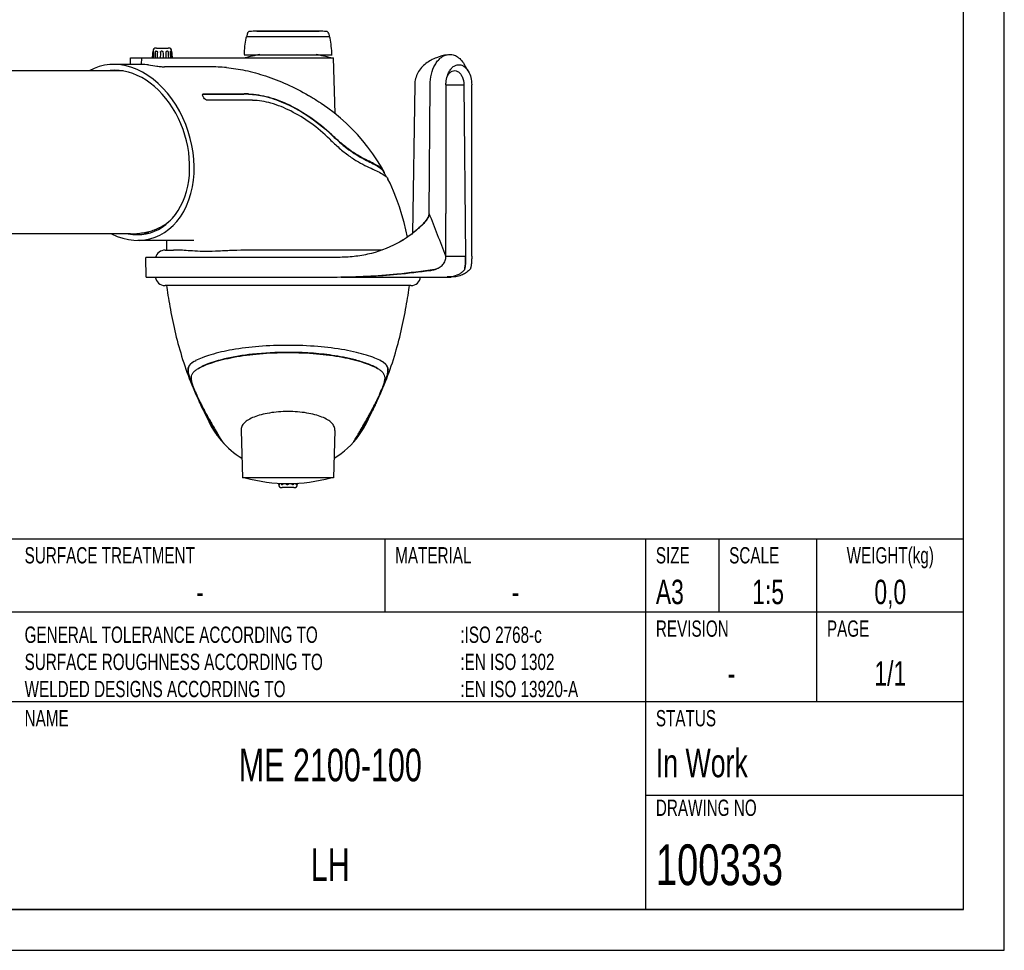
# Model space of a CAD drawing. Extents: x 0 to 420, y 0 to 297.
# Tile 5 of 20: x 299 to 420, y 0 to 114. Entities that reach past the tile are written whole.
import ezdxf

# ---------------------------------------------------------------- set-up
doc = ezdxf.new("R2010")
doc.units = 0
doc.header["$LTSCALE"] = 23.1
doc.layers.get('0').update_dxf_attribs({"linetype": 'CONTINUOUS'})
for name, color, linetype in [('100001_DXF_CONTINUOUS_LINE', 7, 'CONTINUOUS'), ('100002_DXF_CONTINUOUS_LINE', 7, 'CONTINUOUS'), ('100280_DXF_CONTINUOUS_LINE', 7, 'CONTINUOUS'), ('100291_DXF_CONTINUOUS_LINE', 7, 'CONTINUOUS'), ('100333_DXF_FORMAT', 7, 'CONTINUOUS'), ('105-5481_DXF_CONTINUOUS_LI', 7, 'CONTINUOUS'), ('105-5810_DXF_CONTINUOUS_LI', 7, 'CONTINUOUS')]:
    doc.layers.add(name, color=color, linetype=linetype)
doc.styles.get("Standard").update_dxf_attribs({"font": 'txt', "width": 0.7})
doc.styles.add('TEXTSTYLE_2', font='txt', dxfattribs={"width": 0.7})

msp = doc.modelspace()

# ---------------------------------------------------------------- linework, layer by layer
at = {"layer": '100001_DXF_CONTINUOUS_LINE', "color": 7, "linetype": 'CONTINUOUS'}
for p, q in [((347.15, 81.61), (316.96, 81.61)), ((320.93, 67.86), (321.1, 67.48)), ((343.01, 67.48), (343.19, 67.86)), ((342.85, 67.13), (343.01, 67.48)), ((323.35, 63.22), (323.39, 63.25)), ((323.35, 63.22), (323.35, 63.23)), ((323.39, 63.26), (323.39, 63.25)), ((323.39, 63.25), (323.86, 62.67)), ((323.46, 63.33), (323.52, 63.23)), ((326.3, 63.83), (326.46, 58.01)), ((337.81, 63.83), (337.66, 58.01)), ((340.72, 63.25), (340.25, 62.67)), ((340.62, 63.28), (340.68, 63.39)), ((340.72, 63.25), (340.72, 63.26)), ((340.72, 63.26), (340.72, 63.26)), ((340.72, 63.25), (340.76, 63.22)), ((340.76, 63.22), (340.72, 63.25)), ((340.76, 63.23), (340.76, 63.22)), ((340.76, 63.22), (340.76, 63.22)), ((323.98, 62.45), (323.98, 62.45)), ((340.13, 62.45), (340.13, 62.45)), ((340.13, 62.45), (340.13, 62.45)), ((337.66, 58.01), (326.46, 58.01))]:
    msp.add_line(p, q, dxfattribs=at)
for points in [[(317.14, 81.61), (317.17, 81.4), (317.22, 81.08), (317.27, 80.75), (317.32, 80.42), (317.38, 80.08), (317.43, 79.73), (317.49, 79.39), (317.56, 79.03), (317.62, 78.68), (317.69, 78.32), (317.76, 77.95), (317.83, 77.58), (317.91, 77.21), (317.99, 76.83), (318.07, 76.45), (318.16, 76.07), (318.25, 75.69), (318.34, 75.3), (318.44, 74.91), (318.55, 74.52), (318.65, 74.13), (318.76, 73.73), (318.88, 73.34), (318.99, 72.94), (319.12, 72.55), (319.25, 72.15), (319.38, 71.76), (319.51, 71.37), (319.65, 70.98), (319.79, 70.6), (319.94, 70.22), (320.09, 69.83), (320.24, 69.44), (320.41, 69.05), (320.57, 68.66), (320.75, 68.26), (320.87, 68)], [(343.25, 68), (343.36, 68.26), (343.54, 68.66), (343.71, 69.05), (343.87, 69.44), (344.03, 69.83), (344.18, 70.22), (344.32, 70.6), (344.46, 70.98), (344.6, 71.37), (344.74, 71.76), (344.87, 72.15), (345, 72.55), (345.12, 72.94), (345.24, 73.34), (345.35, 73.73), (345.46, 74.13), (345.57, 74.52), (345.67, 74.91), (345.77, 75.3), (345.86, 75.69), (345.95, 76.07), (346.04, 76.45), (346.13, 76.83), (346.21, 77.21), (346.28, 77.58), (346.36, 77.95), (346.43, 78.32), (346.49, 78.68), (346.56, 79.03), (346.62, 79.39), (346.68, 79.73), (346.74, 80.08), (346.79, 80.42), (346.84, 80.75), (346.89, 81.08), (346.94, 81.4), (346.97, 81.61)], [(321.1, 67.48), (321.27, 67.13), (321.43, 66.79), (321.57, 66.49), (321.71, 66.22), (321.82, 65.98), (321.93, 65.77), (322.01, 65.6), (322.08, 65.46), (322.13, 65.35), (322.14, 65.32)], [(341.95, 65.28), (341.98, 65.35), (342.03, 65.46), (342.1, 65.6), (342.19, 65.77), (342.29, 65.98), (342.41, 66.22), (342.54, 66.49), (342.69, 66.79), (342.85, 67.13)], [(341.93, 65.24), (341.93, 65.24), (341.95, 65.28)]]:
    msp.add_lwpolyline(points, dxfattribs=at)
for centre, radius, start, end in [((316.96, 82.81), 1.2, 186.7036, 270), ((347.15, 82.81), 1.2, 270, 353.2964), ((322.88, 68.3), 4.63, 117.7722, 120.1194), ((341.36, 68.52), 4.38, 59.8928, 60.6354), ((340.29, 76.82), 21.28, 204.143, 204.4327), ((358.66, 85.31), 41.56, 204.6097, 205.5611), ((342.38, 77.79), 23.58, 204.4617, 206.1429), ((322.19, 77.57), 23.08, 333.8367, 335.5583), ((305.84, 85.13), 41.14, 334.434, 335.3952), ((332.06, 69.61), 10.8, 203.4063, 238.3705), ((332.06, 69.61), 10.8, 323.7114, 336.095), ((332.06, 69.61), 10.8, 301.6295, 323.7111), ((332.06, 77.31), 20, 254.7519, 285.2481)]:
    msp.add_arc(centre, radius, start, end, dxfattribs=at)
for points, knots in [([(332.06, 74.28), (330.86, 74.28), (328.57, 74.19), (325.4, 73.81), (323.08, 73.3), (321.59, 72.8), (320.98, 72.54), (320.72, 72.4)], [0, 0, 0, 0, 0.309686, 0.593222, 0.828602, 0.923041, 1, 1, 1, 1]), ([(343.51, 72.34), (343.26, 72.48), (342.66, 72.75), (341.63, 73.11), (340.4, 73.44), (338.41, 73.85), (335.61, 74.19), (333.28, 74.28), (332.06, 74.28)], [0, 0, 0, 0, 0.074815, 0.167816, 0.27766, 0.402461, 0.687452, 1, 1, 1, 1]), ([(321.06, 71.45), (321.3, 71.59), (321.88, 71.86), (322.87, 72.22), (324.06, 72.55), (325.96, 72.96), (328.65, 73.31), (330.89, 73.4), (332.06, 73.4)], [0, 0, 0, 0, 0.075924, 0.169469, 0.279444, 0.404143, 0.688456, 1, 1, 1, 1]), ([(332.06, 73.42), (330.6, 73.42), (327.98, 73.29), (324.69, 72.76), (322.49, 72.13), (321.46, 71.68), (321.11, 71.47)], [0, 0, 0, 0, 0.389325, 0.701019, 0.8908, 1, 1, 1, 1]), ([(343.01, 71.48), (342.83, 71.58), (342.43, 71.77), (341.55, 72.13), (340.35, 72.5), (338.9, 72.82), (337.07, 73.13), (334.8, 73.36), (332.99, 73.42), (332.06, 73.42)], [0, 0, 0, 0, 0.055022, 0.117904, 0.254686, 0.390495, 0.51471, 0.750621, 1, 1, 1, 1]), ([(332.06, 73.4), (333.23, 73.4), (335.47, 73.31), (338.56, 72.91), (340.8, 72.37), (342.23, 71.86), (342.81, 71.59), (343.06, 71.45)], [0, 0, 0, 0, 0.311564, 0.595852, 0.830438, 0.924026, 1, 1, 1, 1]), ([(320.55, 72.31), (320.41, 72.23), (320.15, 72.06), (319.85, 71.74), (319.72, 71.34), (319.76, 70.87), (319.92, 70.31), (320.17, 69.64), (320.49, 68.85), (320.74, 68.29), (320.87, 68)], [0, 0, 0, 0, 0.103631, 0.187662, 0.264975, 0.355465, 0.473603, 0.623391, 0.80114, 1, 1, 1, 1]), ([(320.52, 72.29), (320.38, 72.2), (320.14, 72.04), (319.87, 71.72), (319.76, 71.33), (319.81, 70.89), (319.96, 70.35), (320.19, 69.71), (320.5, 68.96), (320.73, 68.43), (320.86, 68.15)], [0, 0, 0, 0, 0.104621, 0.188163, 0.265701, 0.357247, 0.475986, 0.625132, 0.801249, 1, 1, 1, 1]), ([(320.87, 68.12), (320.77, 68.34), (320.59, 68.76), (320.37, 69.35), (320.23, 69.86), (320.17, 70.28), (320.23, 70.65), (320.41, 70.96), (320.7, 71.22), (320.93, 71.37), (321.06, 71.45)], [0, 0, 0, 0, 0.191941, 0.358822, 0.496223, 0.605505, 0.696353, 0.784115, 0.882819, 1, 1, 1, 1]), ([(343.06, 71.45), (343.19, 71.37), (343.42, 71.22), (343.71, 70.95), (343.89, 70.63), (343.95, 70.26), (343.88, 69.81), (343.72, 69.29), (343.49, 68.68), (343.3, 68.25), (343.2, 68.02)], [0, 0, 0, 0, 0.115858, 0.21314, 0.299855, 0.390361, 0.500463, 0.639174, 0.807347, 1, 1, 1, 1]), ([(343.24, 68), (343.38, 68.29), (343.62, 68.85), (343.95, 69.64), (344.2, 70.31), (344.35, 70.87), (344.4, 71.34), (344.26, 71.74), (343.96, 72.06), (343.71, 72.23), (343.56, 72.31)], [0, 0, 0, 0, 0.198868, 0.376586, 0.526372, 0.644527, 0.734939, 0.812313, 0.896317, 1, 1, 1, 1]), ([(343.29, 68.22), (343.41, 68.5), (343.63, 69), (343.92, 69.71), (344.14, 70.31), (344.29, 70.81), (344.35, 71.26), (344.24, 71.84), (343.86, 72.13), (343.6, 72.29)], [0, 0, 0, 0, 0.200206, 0.367079, 0.505619, 0.620583, 0.715714, 0.799495, 1, 1, 1, 1]), ([(322.19, 65.35), (322.11, 65.5), (321.76, 66.17), (321.42, 66.84), (321.16, 67.37)], [0, 0, 0, 0, 0.224269, 1, 1, 1, 1]), ([(321.21, 67.4), (321.3, 67.22), (321.62, 66.58), (321.96, 65.94), (322.22, 65.48)], [0, 0, 0, 0, 0.268024, 1, 1, 1, 1]), ([(321.21, 67.4), (321.3, 67.21), (321.63, 66.52), (321.98, 65.85), (322.24, 65.37)], [0, 0, 0, 0, 0.277501, 1, 1, 1, 1]), ([(341.82, 65.34), (341.91, 65.5), (342.28, 66.18), (342.64, 66.86), (342.9, 67.4)], [0, 0, 0, 0, 0.229611, 1, 1, 1, 1]), ([(341.83, 65.29), (341.91, 65.44), (342.28, 66.14), (342.64, 66.84), (342.9, 67.4)], [0, 0, 0, 0, 0.219115, 1, 1, 1, 1]), ([(342.95, 67.37), (342.86, 67.18), (342.53, 66.5), (342.18, 65.83), (341.92, 65.35)], [0, 0, 0, 0, 0.275291, 1, 1, 1, 1]), ([(323.35, 63.23), (323.35, 63.23), (323.34, 63.25), (323.33, 63.28), (323.3, 63.33), (323.25, 63.42), (323.16, 63.58), (323.03, 63.82), (322.86, 64.12), (322.67, 64.48), (322.44, 64.9), (322.28, 65.19), (322.19, 65.35)], [0, 0, 0, 0, 0.006448, 0.020853, 0.04301, 0.072961, 0.156414, 0.270211, 0.412665, 0.582647, 0.778827, 1, 1, 1, 1]), ([(322.22, 65.48), (322.34, 65.26), (322.74, 64.54), (323.17, 63.83), (323.46, 63.33)], [0, 0, 0, 0, 0.298736, 1, 1, 1, 1]), ([(322.24, 65.37), (322.34, 65.18), (322.52, 64.85), (322.77, 64.39), (322.97, 64.03), (323.13, 63.75), (323.24, 63.54), (323.31, 63.41), (323.35, 63.34), (323.37, 63.3), (323.38, 63.27), (323.39, 63.26), (323.39, 63.26)], [0, 0, 0, 0, 0.262119, 0.477523, 0.648651, 0.779812, 0.876217, 0.942773, 0.966298, 0.983665, 0.994885, 1, 1, 1, 1]), ([(332.06, 66.15), (331.29, 66.15), (330.18, 66.07), (328.79, 65.78), (327.92, 65.51), (327.22, 65.18), (326.69, 64.79), (326.36, 64.34), (326.3, 63.99), (326.3, 63.83)], [0, 0, 0, 0, 0.344561, 0.499787, 0.636661, 0.752561, 0.847756, 0.926847, 1, 1, 1, 1]), ([(337.81, 63.83), (337.81, 63.99), (337.75, 64.34), (337.42, 64.79), (336.9, 65.18), (336.19, 65.51), (335.33, 65.78), (333.94, 66.07), (332.82, 66.15), (332.06, 66.15)], [0, 0, 0, 0, 0.073151, 0.152243, 0.247438, 0.363338, 0.500213, 0.655439, 1, 1, 1, 1]), ([(340.68, 63.39), (340.76, 63.52), (341.15, 64.17), (341.53, 64.82), (341.82, 65.34)], [0, 0, 0, 0, 0.203391, 1, 1, 1, 1]), ([(340.72, 63.26), (340.72, 63.26), (340.73, 63.27), (340.74, 63.3), (340.76, 63.33), (340.8, 63.41), (340.87, 63.53), (340.98, 63.73), (341.13, 64), (341.32, 64.35), (341.56, 64.79), (341.74, 65.11), (341.83, 65.29)], [0, 0, 0, 0, 0.005179, 0.016493, 0.033983, 0.057659, 0.124496, 0.221062, 0.352191, 0.523066, 0.738163, 1, 1, 1, 1]), ([(341.92, 65.35), (341.84, 65.19), (341.68, 64.9), (341.45, 64.48), (341.25, 64.12), (341.08, 63.82), (340.95, 63.58), (340.86, 63.42), (340.81, 63.33), (340.78, 63.28), (340.77, 63.25), (340.76, 63.23), (340.76, 63.23)], [0, 0, 0, 0, 0.221171, 0.41735, 0.587338, 0.729791, 0.843586, 0.927038, 0.95699, 0.979147, 0.993552, 1, 1, 1, 1]), ([(323.52, 63.23), (323.56, 63.16), (323.69, 62.96), (323.81, 62.76), (323.89, 62.62)], [0, 0, 0, 0, 0.317031, 1, 1, 1, 1]), ([(340.23, 62.62), (340.25, 62.66), (340.38, 62.88), (340.51, 63.1), (340.62, 63.28)], [0, 0, 0, 0, 0.181353, 1, 1, 1, 1]), ([(323.89, 62.62), (323.91, 62.59), (323.93, 62.55), (323.96, 62.5), (323.97, 62.47), (323.98, 62.46), (323.98, 62.45)], [0, 0, 0, 0, 0.41065, 0.714288, 0.911309, 1, 1, 1, 1]), ([(340.13, 62.45), (340.13, 62.46), (340.14, 62.47), (340.16, 62.51), (340.19, 62.56), (340.21, 62.6), (340.23, 62.62)], [0, 0, 0, 0, 0.088051, 0.284874, 0.58865, 1, 1, 1, 1])]:
    msp.add_open_spline(points, degree=3, knots=knots, dxfattribs=at)
for points in [[(340.72, 63.25), (340.72, 63.25), (340.72, 63.25), (340.72, 63.25)], [(340.76, 63.22), (340.76, 63.22), (340.76, 63.22), (340.76, 63.22)], [(323.98, 62.45), (323.98, 62.45), (323.98, 62.45), (323.98, 62.45)]]:
    msp.add_open_spline(points, degree=3, dxfattribs=at)
at = {"layer": '100002_DXF_CONTINUOUS_LINE', "color": 7, "linetype": 'CONTINUOUS'}
for p, q in [((312.71, 108.77), (312.73, 109.57)), ((312.73, 109.57), (337.66, 109.57)), ((314.06, 109.57), (314.05, 108.77)), ((337.84, 102.73), (337.66, 109.57)), ((314.05, 108.77), (310.65, 108.77)), ((322.42, 108.47), (316.91, 108.47)), ((321.66, 105.11), (326.65, 105.11)), ((326.67, 105.14), (321.69, 105.14)), ((327.16, 104.37), (322.17, 104.37)), ((343.88, 95.44), (343.79, 95.6)), ((320.49, 87.17), (313.61, 87.17)), ((316.96, 85.97), (318, 85.97)), ((343.62, 85.97), (329.07, 85.97))]:
    msp.add_line(p, q, dxfattribs=at)
for points in [[(343.83, 95.64), (343.6, 96.05), (343.06, 96.94), (342.48, 97.8), (341.87, 98.62), (341.24, 99.41), (340.58, 100.16), (339.9, 100.87), (339.2, 101.55), (338.49, 102.19), (337.73, 102.81), (336.94, 103.42), (336.14, 103.99)], [(344.13, 94.96), (344.07, 95.08), (344, 95.2), (343.94, 95.32), (343.88, 95.44)], [(346.71, 87.56), (346.52, 88.45), (346.3, 89.37), (346.04, 90.32), (345.73, 91.29), (345.39, 92.26), (345, 93.23), (344.58, 94.19), (344.33, 94.7)], [(317.13, 87.17), (317.13, 87.1), (317.14, 86.95), (317.15, 86.79), (317.15, 86.62), (317.15, 86.44), (317.14, 86.25), (317.13, 86.06), (317.12, 85.97)]]:
    msp.add_lwpolyline(points, dxfattribs=at)
for centre, radius, start, end in [((332.06, 90.28), 20, 99.9825, 105.2481), ((332.06, 90.28), 20, 74.7519, 80.0175), ((322.44, 85.13), 23.34, 84.8934, 90.0465), ((321.66, 105.05), 0.0934, 136.5321, 141.1689), ((312.51, 99.08), 10.79, 31.274, 32.2453), ((326.65, 75.8), 29.31, 88.9299, 90.0016), ((326.67, 75.68), 29.47, 88.9349, 90.0009), ((327.16, 73.49), 30.88, 89.3299, 90.0003), ((327.15, 73.48), 30.89, 88.9914, 89.329), ((343.08, 95.22), 0.811, 27.5913, 28.8525), ((343.14, 95.26), 0.795, 27.4396, 28.9784), ((343.67, 94.37), 0.74, 26.4702, 29.6794), ((316.96, 84.77), 1.2, 90, 165.5121)]:
    msp.add_arc(centre, radius, start, end, dxfattribs=at)
for centre, major_axis, ratio, start_param, end_param in [((312.13, 97.97), (-3.29, 10.53), 0.734676, 2.529413, 6.444008), ((312.13, 97.97), (-3.08, 9.84), 0.734676, 2.775894, 6.19753), ((313.86, 97.97), (0.47, 10.79), 0.782304, -0.07152, 0.033975)]:
    msp.add_ellipse(centre, major_axis=major_axis, ratio=ratio, start_param=start_param, end_param=end_param, dxfattribs=at)
for points, knots in [([(314.93, 108.71), (315.28, 108.67), (315.79, 108.58), (316.45, 108.5), (316.77, 108.47), (316.91, 108.47)], [0, 0, 0, 0, 0.520056, 0.784828, 1, 1, 1, 1]), ([(324.52, 108.38), (325.28, 108.31), (326.9, 108.06), (329.38, 107.38), (331.99, 106.36), (333.72, 105.47), (334.59, 104.96)], [0, 0, 0, 0, 0.215014, 0.455691, 0.718788, 1, 1, 1, 1]), ([(321.63, 104.84), (321.62, 104.87), (321.58, 104.94), (321.55, 105.06), (321.59, 105.1)], [0, 0, 0, 0, 0.327917, 1, 1, 1, 1]), ([(321.66, 105.11), (321.66, 105.11), (321.63, 105.11), (321.6, 105.1), (321.58, 105.09)], [0, 0, 0, 0, 0.275287, 1, 1, 1, 1]), ([(321.6, 105.11), (321.6, 105.12), (321.63, 105.14), (321.66, 105.14), (321.69, 105.14)], [0, 0, 0, 0, 0.226696, 1, 1, 1, 1]), ([(322.17, 104.37), (322.09, 104.37), (321.91, 104.46), (321.78, 104.6), (321.73, 104.69)], [0, 0, 0, 0, 0.453535, 1, 1, 1, 1]), ([(327.19, 105.11), (327.85, 105.1), (329.34, 104.89), (331.79, 104.04), (334.59, 102.5), (336.44, 101.04), (337.36, 100.17)], [0, 0, 0, 0, 0.171736, 0.388049, 0.671673, 1, 1, 1, 1]), ([(327.22, 105.14), (328.03, 105.12), (329.77, 104.83), (332.34, 103.82), (334.96, 102.27), (336.6, 100.94), (337.39, 100.19)], [0, 0, 0, 0, 0.211225, 0.451918, 0.71709, 1, 1, 1, 1]), ([(337.19, 99.59), (336.46, 100.31), (334.94, 101.59), (332.5, 103.08), (330.09, 104.06), (328.46, 104.35), (327.7, 104.36)], [0, 0, 0, 0, 0.282931, 0.547929, 0.788455, 1, 1, 1, 1]), ([(334.59, 104.96), (334.73, 104.88), (335.25, 104.57), (335.77, 104.24), (336.14, 103.99)], [0, 0, 0, 0, 0.265479, 1, 1, 1, 1]), ([(337.19, 99.59), (337.57, 99.22), (338.32, 98.51), (339.49, 97.56), (340.64, 96.81), (341.72, 96.25), (342.66, 95.83), (343.42, 95.47), (343.97, 95.13), (344.23, 94.87), (344.31, 94.73)], [0, 0, 0, 0, 0.183985, 0.358223, 0.517838, 0.658403, 0.777313, 0.873385, 0.946894, 1, 1, 1, 1]), ([(337.36, 100.17), (337.7, 99.85), (338.33, 99.26), (339.28, 98.48), (340.17, 97.84), (341.04, 97.32), (341.89, 96.89), (342.65, 96.51), (343.26, 96.16), (343.58, 95.89), (343.69, 95.75)], [0, 0, 0, 0, 0.180241, 0.334783, 0.472975, 0.603021, 0.727114, 0.83943, 0.931651, 1, 1, 1, 1]), ([(343.83, 95.64), (343.76, 95.77), (343.53, 96.02), (343.04, 96.35), (342.37, 96.7), (341.53, 97.11), (340.57, 97.64), (339.52, 98.33), (338.45, 99.21), (337.75, 99.85), (337.39, 100.19)], [0, 0, 0, 0, 0.054627, 0.128173, 0.222973, 0.339933, 0.479034, 0.638623, 0.814163, 1, 1, 1, 1]), ([(343.69, 95.75), (343.7, 95.74), (343.74, 95.7), (343.77, 95.65), (343.79, 95.61)], [0, 0, 0, 0, 0.264209, 1, 1, 1, 1]), ([(343.91, 95.38), (343.91, 95.39), (343.91, 95.45), (343.89, 95.51), (343.87, 95.56)], [0, 0, 0, 0, 0.241476, 1, 1, 1, 1]), ([(321.96, 85.81), (321.51, 85.81), (320.7, 85.84), (319.61, 85.92), (318.74, 85.97), (318.23, 85.97), (318, 85.97)], [0, 0, 0, 0, 0.339364, 0.612973, 0.829739, 1, 1, 1, 1]), ([(329.07, 85.97), (327.82, 85.97), (325.98, 85.96), (323.61, 85.85), (322.49, 85.81), (321.96, 85.81)], [0, 0, 0, 0, 0.527584, 0.775413, 1, 1, 1, 1])]:
    msp.add_open_spline(points, degree=3, knots=knots, dxfattribs=at)
msp.add_open_spline([(343.87, 95.56), (343.86, 95.58), (343.85, 95.6), (343.84, 95.62)], degree=3, dxfattribs=at)
at = {"layer": '100280_DXF_CONTINUOUS_LINE', "color": 7, "linetype": 'CONTINUOUS'}
for p, q in [((311.84, 107.97), (260.05, 107.97)), ((312.73, 87.97), (257.32, 87.97)), ((315.01, 88.07), (314.08, 88.07))]:
    msp.add_line(p, q, dxfattribs=at)
for centre, radius, start, end in [((312.73, 97.19), 9.21, 274.7409, 284.1898), ((312.73, 97.15), 9.18, 270.0013, 274.7286)]:
    msp.add_arc(centre, radius, start, end, dxfattribs=at)
msp.add_open_spline([(314.99, 88.26), (315.22, 88.32), (316.18, 88.62), (317.07, 89.16), (317.65, 89.65)], degree=3, knots=[0, 0, 0, 0, 0.24347, 1, 1, 1, 1], dxfattribs=at)
at = {"layer": '100291_DXF_CONTINUOUS_LINE', "color": 7, "linetype": 'CONTINUOUS'}
for p, q in [((354.19, 107.94), (353.69, 108.8)), ((347.62, 106.27), (347.34, 88.02)), ((349.4, 90.47), (349.52, 106.27)), ((351.45, 106.27), (353.64, 106.27)), ((351.45, 106.27), (351.45, 90.47)), ((353.64, 106.27), (353.86, 85.23)), ((354.61, 90.47), (354.61, 106.27)), ((349.4, 90.4), (349.4, 90.47)), ((351.45, 85.24), (351.45, 90.47)), ((354.61, 85.24), (354.61, 90.47)), ((338, 85.07), (314.61, 85.07)), ((314.65, 82.67), (314.61, 85.07)), ((351.45, 85.23), (353.86, 85.23)), ((353.86, 85.23), (353.86, 85.08)), ((314.65, 82.67), (338.08, 82.67)), ((338.57, 82.67), (352.1, 82.67))]:
    msp.add_line(p, q, dxfattribs=at)
for centre, radius, start, end in [((353.37, 106.48), 1.95, 152.6982, 157.8756), ((340.3, 85), 13.57, 0.593, 0.9931), ((340.41, 85), 13.45, 0.1935, 0.5936), ((336.9, 168.18), 85.55, 275.7226, 278.871), ((337.11, 172.5), 89.88, 275.3141, 277.9762), ((349.24, 86.19), 2.72, 288.54, 288.757), ((349.28, 86.06), 2.59, 288.6949, 296.3611), ((352.47, 84.01), 1.33, 344.0727, 346.3241)]:
    msp.add_arc(centre, radius, start, end, dxfattribs=at)
for points, knots in [([(351.61, 109.97), (351.8, 110.01), (352.2, 110.02), (352.77, 109.8), (353.29, 109.38), (353.56, 109.01), (353.69, 108.8)], [0, 0, 0, 0, 0.225445, 0.458946, 0.714879, 1, 1, 1, 1]), ([(351.61, 109.97), (351.16, 109.88), (350.24, 109.63), (349.16, 109.07), (348.42, 108.4), (347.97, 107.77), (347.69, 107.05), (347.62, 106.53), (347.62, 106.27)], [0, 0, 0, 0, 0.234821, 0.481663, 0.609632, 0.739387, 0.869678, 1, 1, 1, 1]), ([(349.52, 106.27), (349.52, 106.72), (349.62, 107.57), (349.98, 108.55), (350.41, 109.2), (350.77, 109.57), (351.17, 109.84), (351.46, 109.94), (351.61, 109.97)], [0, 0, 0, 0, 0.291147, 0.56131, 0.684067, 0.797387, 0.901979, 1, 1, 1, 1]), ([(351.62, 107.39), (351.68, 107.56), (351.81, 107.87), (352.09, 108.28), (352.42, 108.57), (352.8, 108.73), (353.2, 108.75), (353.59, 108.6), (353.93, 108.33), (354.11, 108.08), (354.19, 107.94)], [0, 0, 0, 0, 0.151041, 0.28871, 0.412241, 0.524388, 0.631699, 0.742688, 0.864353, 1, 1, 1, 1]), ([(351.64, 107.37), (351.71, 107.5), (351.87, 107.73), (352.18, 107.97), (352.55, 108.05), (352.91, 107.94), (353.22, 107.66), (353.54, 107.12), (353.64, 106.62), (353.64, 106.27)], [0, 0, 0, 0, 0.129683, 0.242658, 0.344863, 0.448387, 0.564482, 0.697572, 1, 1, 1, 1]), ([(354.19, 107.94), (354.34, 107.7), (354.55, 107.15), (354.61, 106.58), (354.61, 106.27)], [0, 0, 0, 0, 0.480091, 1, 1, 1, 1]), ([(351.45, 106.27), (351.45, 106.37), (351.46, 106.75), (351.53, 107.12), (351.62, 107.39)], [0, 0, 0, 0, 0.255355, 1, 1, 1, 1]), ([(349.4, 90.4), (349.38, 90.18), (349.18, 89.74), (348.72, 89.24), (348.22, 88.76), (347.71, 88.31), (347.17, 87.88), (346.43, 87.35), (345.84, 86.99), (345.43, 86.78)], [0, 0, 0, 0, 0.12397, 0.249003, 0.374176, 0.499352, 0.624531, 0.749714, 1, 1, 1, 1]), ([(348.84, 89.4), (348.9, 89.47), (349.15, 89.75), (349.37, 90.11), (349.4, 90.4)], [0, 0, 0, 0, 0.227587, 1, 1, 1, 1]), ([(348.84, 89.4), (348.72, 89.27), (348.47, 89.01), (348.07, 88.64), (347.67, 88.29), (347.11, 87.83), (346.37, 87.31), (345.75, 86.95), (345.43, 86.78)], [0, 0, 0, 0, 0.125007, 0.250028, 0.375046, 0.500064, 0.750037, 1, 1, 1, 1]), ([(345.43, 86.78), (344.3, 86.18), (342.47, 85.51), (339.93, 85.13), (338.64, 85.08), (338, 85.07)], [0, 0, 0, 0, 0.49991, 0.750163, 1, 1, 1, 1]), ([(350.1, 83.65), (350.28, 83.68), (350.65, 83.81), (351.09, 84.17), (351.38, 84.67), (351.45, 85.05), (351.45, 85.24)], [0, 0, 0, 0, 0.249886, 0.499861, 0.749923, 1, 1, 1, 1]), ([(353.86, 85.08), (353.86, 84.8), (353.85, 84.41), (353.8, 83.95), (353.77, 83.77), (353.75, 83.7)], [0, 0, 0, 0, 0.608979, 0.83362, 1, 1, 1, 1]), ([(353.76, 83.74), (353.78, 83.81), (353.81, 83.98), (353.84, 84.27), (353.86, 84.64), (353.87, 84.91), (353.86, 85.05)], [0, 0, 0, 0, 0.161741, 0.393643, 0.679889, 1, 1, 1, 1]), ([(354.61, 85.24), (354.61, 85.05), (354.6, 84.7), (354.57, 84.29), (354.53, 84.01), (354.5, 83.85), (354.46, 83.74), (354.44, 83.67), (354.42, 83.65)], [0, 0, 0, 0, 0.346517, 0.650971, 0.775628, 0.87682, 0.951921, 1, 1, 1, 1]), ([(354.42, 83.65), (354.29, 83.5), (354, 83.22), (353.46, 82.91), (352.82, 82.71), (352.35, 82.67), (352.1, 82.67)], [0, 0, 0, 0, 0.229714, 0.462127, 0.713181, 1, 1, 1, 1]), ([(353.67, 83.49), (353.58, 83.38), (353.38, 83.19), (352.87, 82.87), (352.41, 82.75), (352.1, 82.71)], [0, 0, 0, 0, 0.229347, 0.467509, 1, 1, 1, 1]), ([(353.74, 83.65), (353.73, 83.61), (353.71, 83.56), (353.69, 83.51), (353.67, 83.49)], [0, 0, 0, 0, 0.589052, 1, 1, 1, 1]), ([(338.08, 82.67), (339.3, 82.67), (341.76, 82.75), (344.21, 82.94), (345.43, 83.06)], [0, 0, 0, 0, 0.499447, 1, 1, 1, 1]), ([(338.57, 82.68), (339.71, 82.68), (342.01, 82.74), (344.3, 82.9), (345.44, 83.01)], [0, 0, 0, 0, 0.499555, 1, 1, 1, 1]), ([(352.1, 82.71), (352.06, 82.7), (351.89, 82.68), (351.73, 82.68), (351.61, 82.68)], [0, 0, 0, 0, 0.24129, 1, 1, 1, 1])]:
    msp.add_open_spline(points, degree=3, knots=knots, dxfattribs=at)
for points in [[(351.45, 85.24), (350.76, 86.98), (350.08, 88.73), (349.4, 90.47)], [(349.59, 83.49), (349.76, 83.51), (349.93, 83.55), (350.1, 83.61)]]:
    msp.add_open_spline(points, degree=3, dxfattribs=at)
at = {"layer": '100333_DXF_FORMAT', "color": 7, "linetype": 'CONTINUOUS'}
for p, q in [((420, 0), (420, 297)), ((415, 5), (415, 292)), ((415, 50.5), (244.5, 50.5)), ((344, 41.5), (344, 50.5)), ((376, 5), (376, 50.5)), ((385, 41.5), (385, 50.5)), ((397, 30.5), (397, 50.5)), ((415, 5), (415, 50.5)), ((415, 41.5), (244.5, 41.5)), ((415, 30.5), (244.5, 30.5)), ((415, 19), (376, 19)), ((25, 5), (415, 5)), ((415, 5), (244.5, 5)), ((0, 0), (420, 0))]:
    msp.add_line(p, q, dxfattribs=at)
at = {"layer": '105-5481_DXF_CONTINUOUS_LI', "color": 7, "linetype": 'CONTINUOUS'}
for p, q in [((327.06, 112.57), (327, 112.21)), ((328.22, 112.9), (335.9, 112.9)), ((328.22, 112.87), (328.22, 112.9)), ((328.22, 112.87), (335.9, 112.87)), ((335.9, 112.87), (335.9, 112.9)), ((337.05, 112.57), (337.11, 112.21)), ((327, 112.21), (337.11, 112.21)), ((326.66, 109.97), (337.46, 109.97))]:
    msp.add_line(p, q, dxfattribs=at)
for centre, radius, start, end in [((327.36, 112.52), 0.3, 93.7727, 169.4941), ((332.06, 41.28), 71.69, 93.0706, 93.7727), ((332.06, 41.28), 71.69, 86.2273, 86.9294), ((336.75, 112.52), 0.3, 10.5059, 86.2273), ((346.73, 108.93), 20.1, 171.1852, 177.0149), ((327.16, 111.96), 0.3, 122.6728, 171.1852), ((336.95, 111.96), 0.3, 8.8148, 57.3272), ((317.38, 108.93), 20.1, 2.9851, 8.8148)]:
    msp.add_arc(centre, radius, start, end, dxfattribs=at)
at = {"layer": '105-5810_DXF_CONTINUOUS_LI', "color": 7, "linetype": 'CONTINUOUS'}
for p, q in [((315.45, 110.28), (315.45, 110.28)), ((315.93, 110.76), (315.93, 110.76)), ((315.93, 110.76), (315.93, 110.76)), ((315.93, 110.76), (315.93, 110.76)), ((315.93, 110.76), (315.95, 110.76)), ((315.95, 110.76), (316.18, 110.76)), ((316.18, 110.76), (317.08, 110.76)), ((317.08, 110.76), (317.31, 110.76)), ((317.31, 110.76), (317.33, 110.76)), ((317.33, 110.76), (317.33, 110.76)), ((317.33, 110.76), (317.33, 110.76)), ((317.33, 110.76), (317.33, 110.76)), ((317.78, 110.28), (317.78, 110.28)), ((330.87, 57.35), (330.87, 57.31)), ((330.87, 57.31), (330.87, 57.31)), ((330.99, 57.34), (330.99, 57.32)), ((331.2, 57.33), (331.2, 57.32)), ((331.38, 56.83), (331.36, 56.83)), ((331.36, 56.83), (331.36, 56.83)), ((331.36, 56.83), (331.36, 56.83)), ((331.36, 56.83), (331.36, 56.83)), ((331.61, 56.83), (331.38, 56.83)), ((331.44, 57.32), (331.44, 57.32)), ((332.51, 56.83), (331.61, 56.83)), ((332.74, 56.83), (332.51, 56.83)), ((332.75, 56.83), (332.74, 56.83)), ((332.76, 56.83), (332.75, 56.83)), ((332.75, 56.83), (332.75, 56.83)), ((332.76, 56.83), (332.76, 56.83)), ((332.76, 56.83), (332.76, 56.83)), ((332.8, 57.32), (332.8, 57.33)), ((333.06, 57.32), (333.06, 57.34)), ((333.2, 57.31), (333.21, 57.35)), ((333.2, 57.31), (333.2, 57.31)), ((333.24, 57.31), (333.24, 57.35))]:
    msp.add_line(p, q, dxfattribs=at)
for points in [[(315.45, 110.28), (315.44, 110.2), (315.43, 110.12), (315.43, 110.04), (315.42, 109.96), (315.41, 109.89), (315.41, 109.81), (315.4, 109.73), (315.4, 109.65), (315.39, 109.57)], [(315.49, 110.41), (315.49, 110.4), (315.48, 110.4), (315.48, 110.39), (315.47, 110.39), (315.47, 110.38), (315.47, 110.37), (315.46, 110.37), (315.46, 110.36), (315.46, 110.35), (315.46, 110.35), (315.46, 110.34), (315.45, 110.33), (315.45, 110.32), (315.45, 110.31), (315.45, 110.3), (315.45, 110.29), (315.45, 110.28)], [(315.52, 110.42), (315.52, 110.42), (315.51, 110.42), (315.51, 110.42), (315.5, 110.41), (315.5, 110.41), (315.49, 110.41)], [(315.77, 110.27), (315.76, 110.2), (315.76, 110.12), (315.75, 110.04), (315.75, 109.96), (315.74, 109.88), (315.74, 109.81), (315.73, 109.73), (315.73, 109.65), (315.73, 109.57)], [(315.86, 110.42), (315.85, 110.41), (315.84, 110.41), (315.84, 110.4), (315.83, 110.4), (315.82, 110.39), (315.81, 110.38), (315.81, 110.37), (315.8, 110.36), (315.79, 110.36), (315.79, 110.35), (315.78, 110.34), (315.78, 110.33), (315.78, 110.31), (315.77, 110.3), (315.77, 110.29), (315.77, 110.28), (315.77, 110.27)], [(317.37, 110.27), (317.37, 110.28), (317.37, 110.29), (317.37, 110.3), (317.36, 110.31), (317.36, 110.32), (317.36, 110.33), (317.35, 110.34), (317.35, 110.35), (317.34, 110.36), (317.34, 110.37), (317.33, 110.37), (317.32, 110.38), (317.32, 110.39), (317.31, 110.4), (317.3, 110.4), (317.29, 110.41), (317.29, 110.41)], [(317.41, 109.57), (317.41, 109.65), (317.4, 109.73), (317.4, 109.81), (317.39, 109.88), (317.39, 109.96), (317.39, 110.04), (317.38, 110.12), (317.38, 110.2), (317.37, 110.27)], [(317.78, 110.28), (317.78, 110.29), (317.77, 110.3), (317.77, 110.31), (317.77, 110.32), (317.77, 110.33), (317.76, 110.34), (317.76, 110.35), (317.76, 110.36), (317.75, 110.37), (317.75, 110.38), (317.74, 110.38), (317.74, 110.39), (317.73, 110.4), (317.73, 110.4), (317.72, 110.41), (317.71, 110.41), (317.71, 110.42), (317.7, 110.42), (317.69, 110.42), (317.69, 110.42)], [(317.81, 110.28), (317.81, 110.28), (317.81, 110.29), (317.81, 110.3), (317.81, 110.31), (317.81, 110.32), (317.81, 110.33), (317.8, 110.34), (317.8, 110.35), (317.8, 110.35), (317.8, 110.36), (317.8, 110.37), (317.79, 110.37), (317.79, 110.38), (317.79, 110.39), (317.78, 110.39), (317.78, 110.4), (317.77, 110.4), (317.77, 110.41)], [(317.83, 109.57), (317.82, 109.65), (317.82, 109.73), (317.81, 109.81), (317.81, 109.89), (317.8, 109.97), (317.8, 110.04), (317.79, 110.12), (317.78, 110.2), (317.78, 110.28)], [(317.87, 109.57), (317.86, 109.65), (317.86, 109.73), (317.85, 109.81), (317.85, 109.89), (317.84, 109.96), (317.83, 110.04), (317.83, 110.12), (317.82, 110.2), (317.81, 110.28)], [(330.87, 57.31), (330.87, 57.3), (330.88, 57.29), (330.88, 57.28), (330.88, 57.27), (330.88, 57.26), (330.88, 57.25), (330.88, 57.24), (330.89, 57.24), (330.89, 57.23), (330.89, 57.22), (330.89, 57.22), (330.9, 57.21), (330.9, 57.2), (330.9, 57.2), (330.91, 57.19), (330.91, 57.19)], [(330.91, 57.19), (330.92, 57.18), (330.92, 57.18), (330.93, 57.18), (330.94, 57.17), (330.94, 57.17), (330.95, 57.17), (330.95, 57.17)], [(331.2, 57.32), (331.2, 57.31), (331.2, 57.3), (331.2, 57.29), (331.2, 57.28), (331.21, 57.27), (331.21, 57.26), (331.22, 57.25), (331.22, 57.24), (331.23, 57.23), (331.23, 57.22), (331.24, 57.21), (331.25, 57.2), (331.25, 57.19), (331.26, 57.19), (331.27, 57.18), (331.28, 57.18), (331.28, 57.17)], [(332.72, 57.18), (332.72, 57.18), (332.73, 57.19), (332.74, 57.2), (332.75, 57.21), (332.76, 57.22), (332.77, 57.23), (332.77, 57.24), (332.78, 57.25), (332.78, 57.26), (332.79, 57.27), (332.79, 57.28), (332.79, 57.3), (332.8, 57.31), (332.8, 57.32)], [(333.12, 57.17), (333.12, 57.17), (333.13, 57.17), (333.13, 57.17), (333.14, 57.18), (333.15, 57.18), (333.15, 57.19), (333.16, 57.19), (333.16, 57.2), (333.17, 57.21), (333.17, 57.21), (333.18, 57.22), (333.18, 57.23), (333.19, 57.24), (333.19, 57.25), (333.19, 57.26), (333.2, 57.27), (333.2, 57.28), (333.2, 57.29), (333.2, 57.3), (333.2, 57.31)], [(333.2, 57.18), (333.2, 57.19), (333.21, 57.19), (333.21, 57.2), (333.21, 57.2), (333.22, 57.21), (333.22, 57.22), (333.22, 57.22), (333.23, 57.23), (333.23, 57.24), (333.23, 57.24), (333.23, 57.25), (333.23, 57.26), (333.24, 57.27), (333.24, 57.28), (333.24, 57.29), (333.24, 57.3), (333.24, 57.31), (333.24, 57.31)]]:
    msp.add_lwpolyline(points, dxfattribs=at)
for centre, radius, start, end in [((335.4, 108.53), 20, 174.1263, 174.6137), ((315.71, 110.55), 0.2, 92.5394, 174.1263), ((335.77, 108.74), 20.27, 175.6589, 177.6334), ((316.63, 89.73), 21.04, 91.9063, 92.5394), ((346.46, 109.22), 30.46, 178.0287, 179.3408), ((597.21, 101.28), 280.96, 178.1653, 178.3075), ((597.24, 115.94), 280.59, 181.1578, 181.3002), ((280.17, 109.43), 36.94, 0.2188, 1.3004), ((316.63, 89.73), 21.04, 87.4606, 88.0937), ((317.55, 110.55), 0.2, 5.8737, 87.4606), ((296.49, 108.82), 21.19, 2.0465, 3.9346), ((297.86, 108.53), 20, 3, 5.8737), ((350.83, 59.06), 20, 185.3863, 185.8737), ((331.13, 57.04), 0.2, 185.8737, 267.4606), ((332.06, 77.86), 21.04, 267.4606, 268.0937), ((331.98, 57.32), 0.158, 325.1677, 333.4996), ((332.06, 77.86), 21.04, 271.9063, 272.5394), ((332.98, 57.04), 0.2, 272.5394, 354.1263), ((313.28, 59.06), 20, 354.1263, 355.0856)]:
    msp.add_arc(centre, radius, start, end, dxfattribs=at)
for points, knots in [([(315.52, 110.42), (315.53, 110.42), (315.53, 110.42), (315.53, 110.42), (315.54, 110.42), (315.54, 110.41), (315.55, 110.4), (315.55, 110.38), (315.56, 110.36), (315.56, 110.33), (315.56, 110.3), (315.56, 110.28), (315.56, 110.27)], [0, 0, 0, 0, 0.022991, 0.047575, 0.076744, 0.112069, 0.20315, 0.32206, 0.466594, 0.631787, 0.811719, 1, 1, 1, 1]), ([(315.86, 110.42), (315.86, 110.42), (315.87, 110.42), (315.89, 110.42), (315.9, 110.42)], [0, 0, 0, 0, 0.254443, 1, 1, 1, 1]), ([(315.9, 110.42), (315.91, 110.42), (315.95, 110.42), (315.99, 110.38), (316.01, 110.33), (316.02, 110.29), (316.02, 110.27)], [0, 0, 0, 0, 0.220619, 0.460235, 0.722215, 1, 1, 1, 1]), ([(316.39, 110.27), (316.39, 110.29), (316.4, 110.33), (316.44, 110.38), (316.49, 110.42), (316.55, 110.43), (316.61, 110.42), (316.66, 110.38), (316.7, 110.33), (316.71, 110.29), (316.71, 110.27)], [0, 0, 0, 0, 0.125092, 0.250258, 0.375173, 0.500026, 0.625018, 0.750096, 0.875129, 1, 1, 1, 1]), ([(317.1, 110.27), (317.1, 110.3), (317.11, 110.35), (317.15, 110.4), (317.19, 110.42), (317.23, 110.43), (317.26, 110.42), (317.28, 110.41), (317.29, 110.41)], [0, 0, 0, 0, 0.269321, 0.523795, 0.645404, 0.763658, 0.880872, 1, 1, 1, 1]), ([(317.63, 110.27), (317.63, 110.29), (317.63, 110.32), (317.64, 110.36), (317.64, 110.39), (317.65, 110.4), (317.67, 110.42), (317.68, 110.43), (317.69, 110.42), (317.69, 110.42)], [0, 0, 0, 0, 0.347542, 0.504654, 0.643879, 0.761598, 0.856786, 0.932628, 1, 1, 1, 1]), ([(330.99, 57.32), (330.99, 57.31), (330.99, 57.29), (330.99, 57.26), (330.99, 57.23), (330.98, 57.21), (330.97, 57.19), (330.97, 57.18), (330.96, 57.17), (330.96, 57.17), (330.95, 57.16), (330.95, 57.16), (330.95, 57.17)], [0, 0, 0, 0, 0.188217, 0.368033, 0.5332, 0.677903, 0.797226, 0.888383, 0.923526, 0.952466, 0.976916, 1, 1, 1, 1]), ([(331.33, 57.16), (331.32, 57.16), (331.3, 57.17), (331.29, 57.17), (331.28, 57.17)], [0, 0, 0, 0, 0.745514, 1, 1, 1, 1]), ([(331.44, 57.32), (331.44, 57.3), (331.44, 57.26), (331.41, 57.21), (331.37, 57.17), (331.34, 57.16), (331.33, 57.16)], [0, 0, 0, 0, 0.277721, 0.539736, 0.779418, 1, 1, 1, 1]), ([(332.11, 57.23), (332.1, 57.22), (332.07, 57.19), (332.03, 57.17), (331.98, 57.16), (331.93, 57.17), (331.89, 57.19), (331.85, 57.22), (331.83, 57.27), (331.82, 57.3), (331.82, 57.32)], [0, 0, 0, 0, 0.125045, 0.250091, 0.375051, 0.499905, 0.62477, 0.74976, 0.874942, 1, 1, 1, 1]), ([(332.72, 57.18), (332.71, 57.18), (332.69, 57.17), (332.66, 57.16), (332.62, 57.17), (332.59, 57.19), (332.56, 57.21), (332.54, 57.25), (332.53, 57.29), (332.53, 57.32)], [0, 0, 0, 0, 0.118863, 0.235784, 0.353806, 0.475183, 0.600927, 0.731194, 1, 1, 1, 1]), ([(333.12, 57.17), (333.11, 57.16), (333.11, 57.16), (333.09, 57.17), (333.08, 57.19), (333.07, 57.2), (333.06, 57.23), (333.06, 57.27), (333.05, 57.3), (333.06, 57.32)], [0, 0, 0, 0, 0.067281, 0.143384, 0.238585, 0.355979, 0.495065, 0.652218, 1, 1, 1, 1])]:
    msp.add_open_spline(points, degree=3, knots=knots, dxfattribs=at)
for points in [[(332.13, 57.31), (332.13, 57.29), (332.13, 57.27), (332.12, 57.25)], [(332.76, 56.83), (332.76, 56.83), (332.76, 56.83), (332.76, 56.83)]]:
    msp.add_open_spline(points, degree=3, dxfattribs=at)

# ---------------------------------------------------------------- texts
at = {"color": 7, "linetype": 'CONTINUOUS', "char_height": 2, "style": 'TEXTSTYLE_2'}
for s, insert, width, attachment_point in [('WEIGHT(kg)', (406, 49.5), 14, 2), ('SURFACE TREATMENT', (299.72, 49.5), 23.8, 1), ('MATERIAL', (345.22, 49.5), 11.2, 1), ('SIZE ', (377.22, 49.5), 7, 1), ('SCALE', (386.22, 49.5), 7, 1), ('REVISION', (377.22, 40.5), 11.2, 1), ('PAGE', (398.22, 40.5), 5.6, 1)]:
    msp.add_mtext(s, dxfattribs=dict(at, insert=insert, width=width, attachment_point=attachment_point))
at = {"color": 7, "linetype": 'CONTINUOUS', "char_height": 3}
for s, insert, width, attachment_point in [('A3 ', (377.22, 45.5), 10.6071, 1), ('1:5', (391, 45.5), 7.3929, 2), ('0,0', (406, 45.5), 9.6429, 2), ('-', (321.25, 45.5), 3.2143, 2), ('-', (360, 45.5), 3.2143, 2)]:
    msp.add_mtext(s, dxfattribs=dict(at, insert=insert, width=width, attachment_point=attachment_point))
at = {"layer": '100333_DXF_FORMAT', "color": 7, "linetype": 'CONTINUOUS', "char_height": 2, "attachment_point": 1, "style": 'TEXTSTYLE_2'}
for s, insert, width in [('GENERAL TOLERANCE ACCORDING TO\\PSURFACE ROUGHNESS ACCORDING TO\\PWELDED DESIGNS ACCORDING TO\\P ', (299.72, 39.75), 42), (':ISO 2768-c\\P:EN ISO 1302\\P:EN ISO 13920-A ', (353.22, 39.75), 22.4), ('NAME ', (299.72, 29.5), 7), ('STATUS ', (377.22, 29.5), 9.8), ('DRAWING NO', (377.22, 18.5), 14)]:
    msp.add_mtext(s, dxfattribs=dict(at, insert=insert, width=width))
at = {"layer": '100333_DXF_FORMAT', "color": 7, "linetype": 'CONTINUOUS'}
for s, insert, char_height, width, attachment_point in [('1/1', (406, 35.5), 3, 8.5714, 2), ('- ', (386.5, 35.5), 3, 6.75, 2), ('ME 2100-100', (337.25, 24.75), 4, 48.8571, 2), ('In Work  ', (377.22, 24.75), 3.5, 37.5, 1), ('LH', (337.25, 12.5), 4, 8.5714, 2), ('100333', (377.22, 13), 5, 32.1429, 1)]:
    msp.add_mtext(s, dxfattribs=dict(at, insert=insert, char_height=char_height, width=width, attachment_point=attachment_point))

doc.saveas('drawing.dxf')
